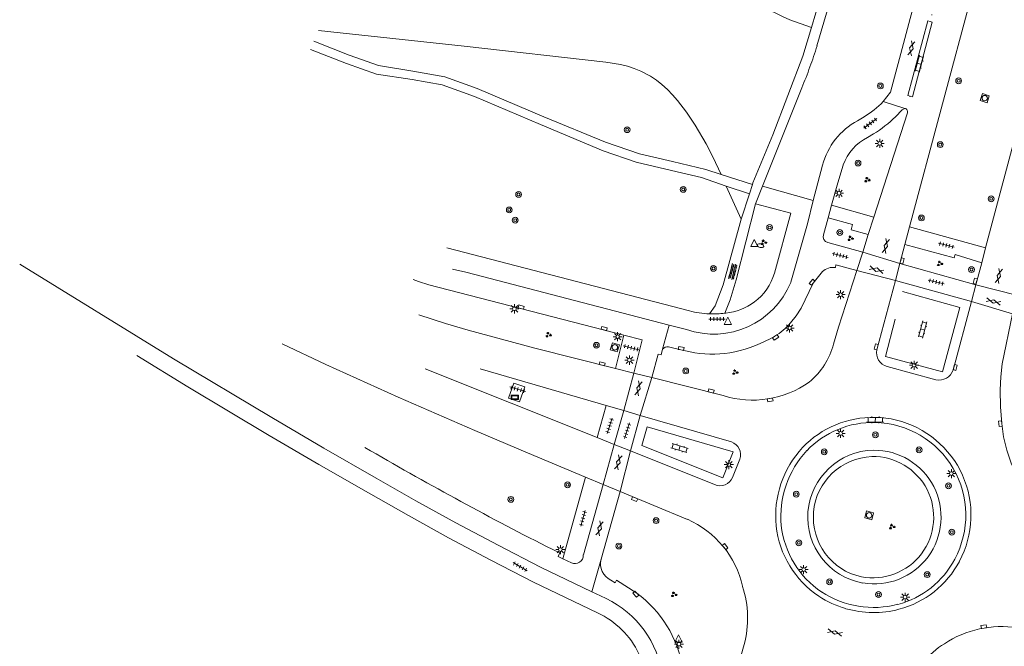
# Model space of a CAD drawing. Extents: x 131101 to 132041, y 397511 to 398853.
# Tile 34 of 80: x 131149 to 131285, y 398202 to 398289. Entities that reach past the tile are written whole.
import ezdxf

# ---------------------------------------------------------------- set-up
doc = ezdxf.new("R2010")
doc.units = 0
for name, pattern in [('DGN Style 1', [30.960434, 0.051515, -30.90892]), ('DGN Style 2', [51.514866, 30.90892, -20.605946]), ('DGN Style 3', [72.120812, 51.514866, -20.605946])]:
    doc.linetypes.add(name, pattern=pattern)
doc.layers.add('_vervallen situatie', color=250, linetype='Continuous', lineweight=9, plot=False)
for name, color, linetype, lineweight in [('gg-knt-onverhard', 250, 'DGN Style 3', 9), ('gg-knt-verharding', 250, 'Continuous', 9), ('gg-knt-verharding nz', 250, 'DGN Style 2', 9), ('gt-grn-groengrens', 250, 'Continuous', 9), ('gt-grn-vlakafsluiter', 250, 'DGN Style 1', 9), ('gt-grn-weggrens', 250, 'Continuous', 9), ('gt-symb-boom', 250, 'Continuous', 9), ('gt-symb-brandkraan', 250, 'Continuous', 9), ('gt-symb-gesloten verharding', 250, 'Continuous', 9), ('gt-symb-groenvak', 250, 'Continuous', 9), ('gt-symb-klinker verharding', 250, 'Continuous', 9), ('gt-symb-kolk', 250, 'Continuous', 9), ('gt-symb-lichtmast', 250, 'Continuous', 9), ('gt-symb-overige verharding', 250, 'Continuous', 9), ('gt-symb-reclamebord', 250, 'Continuous', 9), ('gt-symb-rioolschacht', 250, 'Continuous', 9), ('gt-symb-tegel verharding', 250, 'Continuous', 9), ('gt-symb-waterafsluiter', 250, 'Continuous', 9)]:
    doc.layers.add(name, color=color, linetype=linetype, lineweight=lineweight)

# ---------------------------------------------------------------- blocks, each defined once
blk = doc.blocks.new('gt0-RS')
at = {"layer": 'gt-symb-rioolschacht', "flags": 128}
blk.add_lwpolyline([(-0.5, -0.5), (0.5, -0.5), (0.5, 0.5), (-0.5, 0.5), (-0.5, -0.5)], close=True, dxfattribs=at)
at = {"layer": 'gt-symb-rioolschacht'}
blk.add_circle((0, 0), 0.375, dxfattribs=at)
blk = doc.blocks.new('gt0-BOOM')
at = {"layer": 'gt-symb-boom'}
for radius in [0.4, 0.2]:
    blk.add_circle((0, 0), radius, dxfattribs=at)
blk = doc.blocks.new('gt0-KL1')
at = {"layer": 'gt-symb-klinker verharding'}
for p, q in [((-1.15, 0.3), (1.15, 0.3)), ((-1, -0.3), (-1, 0.3)), ((-0.5, 0.3), (-0.5, 0.45)), ((0, -0.3), (0, 0.3)), ((0.5, 0.3), (0.5, 0.45)), ((1, -0.3), (1, 0.3)), ((-1.15, -0.3), (1.15, -0.3)), ((-0.5, -0.45), (-0.5, -0.3)), ((0.5, -0.45), (0.5, -0.3))]:
    blk.add_line(p, q, dxfattribs=at)
blk = doc.blocks.new('gt0-GESVH1')
at = {"layer": 'gt-symb-gesloten verharding'}
for p, q in [((-0.99, -0.26), (0.01, 0.24)), ((0.01, -0.26), (-0.99, 0.24)), ((0.01, 0.24), (1.01, -0.26)), ((1.01, 0.24), (0.01, -0.26))]:
    blk.add_line(p, q, dxfattribs=at)
blk = doc.blocks.new('gt0-GRVAK')
at = {"layer": 'gt-symb-groenvak'}
for p, q in [((-0.11, 0.19), (-0.23, 0.24)), ((-0.18, 0.15), (0.09, 0.15)), ((-0.09, 0.21), (-0.16, 0.32)), ((-0.05, 0.21), (-0.05, 0.39)), ((0, 0.21), (0.06, 0.32)), ((0.02, 0.19), (0.13, 0.24)), ((0.26, -0.05), (0.2, 0.06)), ((0.3, -0.05), (0.3, 0.13)), ((0.35, -0.05), (0.41, 0.06)), ((-0.24, -0.23), (-0.36, -0.18)), ((-0.32, -0.26), (-0.05, -0.26)), ((-0.23, -0.21), (-0.29, -0.09)), ((-0.18, -0.2), (-0.18, -0.02)), ((-0.14, -0.21), (-0.07, -0.09)), ((-0.12, -0.23), (0, -0.18)), ((0.24, -0.07), (0.12, -0.02)), ((0.17, -0.11), (0.44, -0.11)), ((0.37, -0.07), (0.49, -0.02))]:
    blk.add_line(p, q, dxfattribs=at)
blk = doc.blocks.new('gt0-TEG1')
at = {"layer": 'gt-symb-tegel verharding'}
for p, q in [((-1.12, 0), (1.12, 0)), ((-0.9, -0.25), (-0.9, 0.25)), ((-0.45, -0.25), (-0.45, 0.25)), ((0, -0.25), (0, 0.25)), ((0.45, -0.25), (0.45, 0.25)), ((0.9, -0.25), (0.9, 0.25))]:
    blk.add_line(p, q, dxfattribs=at)
blk = doc.blocks.new('gt0-LMAST')
at = {"layer": 'gt-symb-lichtmast'}
for p, q in [((-0.18, 0.17), (-0.45, 0.44)), ((-0.01, 0.25), (-0.01, 0.62)), ((0.17, 0.17), (0.44, 0.44)), ((-0.26, 0), (-0.63, 0)), ((-0.18, -0.18), (-0.45, -0.45)), ((-0.01, -0.25), (-0.01, -0.63)), ((0.44, -0.45), (0.17, -0.18)), ((0.24, 0), (0.62, 0))]:
    blk.add_line(p, q, dxfattribs=at)
blk.add_circle((-0.01, 0), 0.25, dxfattribs=at)
blk = doc.blocks.new('gt0-KOLK')
at = {"layer": 'gt-symb-kolk', "flags": 128}
blk.add_lwpolyline([(0, 0), (0.38, 0), (0.38, 0.4), (-0.38, 0.4), (-0.38, 0), (0, 0)], dxfattribs=at)
blk = doc.blocks.new('gt0-WAFSL')
at = {"layer": 'gt-symb-waterafsluiter'}
for p, q in [((-0.5, -0.33), (0, 0.67)), ((0, 0.67), (0.5, -0.33)), ((0.5, -0.33), (-0.5, -0.33))]:
    blk.add_line(p, q, dxfattribs=at)
blk = doc.blocks.new('gt0-OVH')
at = {"layer": 'gt-symb-overige verharding', "flags": 128}
for points in [[(-0.97, 0.3), (-0.97, 0.31), (-0.96, 0.32), (-0.97, 0.33), (-0.97, 0.34), (-0.98, 0.35), (-0.99, 0.35), (-1, 0.36), (-1.01, 0.35), (-1.02, 0.35), (-1.03, 0.34), (-1.03, 0.33), (-1.04, 0.32), (-1.03, 0.31), (-1.03, 0.3), (-1.02, 0.29), (-1.01, 0.29), (-1, 0.28), (-0.99, 0.29), (-0.98, 0.29), (-0.97, 0.3)], [(-0.87, 0.11), (-0.87, 0.12), (-0.86, 0.13), (-0.87, 0.14), (-0.87, 0.15), (-0.88, 0.16), (-0.89, 0.16), (-0.9, 0.16), (-0.91, 0.16), (-0.92, 0.16), (-0.93, 0.15), (-0.93, 0.14), (-0.94, 0.13), (-0.93, 0.12), (-0.93, 0.11), (-0.92, 0.1), (-0.91, 0.09), (-0.9, 0.09), (-0.89, 0.09), (-0.88, 0.1), (-0.87, 0.11)], [(-0.77, 0.3), (-0.77, 0.31), (-0.76, 0.32), (-0.77, 0.33), (-0.77, 0.34), (-0.78, 0.35), (-0.79, 0.35), (-0.8, 0.36), (-0.81, 0.35), (-0.82, 0.35), (-0.83, 0.34), (-0.83, 0.33), (-0.84, 0.32), (-0.83, 0.31), (-0.83, 0.3), (-0.82, 0.29), (-0.81, 0.29), (-0.8, 0.28), (-0.79, 0.29), (-0.78, 0.29), (-0.77, 0.3)], [(-0.67, 0.11), (-0.67, 0.12), (-0.66, 0.13), (-0.67, 0.14), (-0.67, 0.15), (-0.68, 0.16), (-0.69, 0.16), (-0.7, 0.16), (-0.71, 0.16), (-0.72, 0.16), (-0.73, 0.15), (-0.73, 0.14), (-0.74, 0.13), (-0.73, 0.12), (-0.73, 0.11), (-0.72, 0.1), (-0.71, 0.09), (-0.7, 0.09), (-0.69, 0.09), (-0.68, 0.1), (-0.67, 0.11)], [(-0.57, 0.3), (-0.57, 0.31), (-0.56, 0.32), (-0.57, 0.33), (-0.57, 0.34), (-0.58, 0.35), (-0.59, 0.35), (-0.6, 0.36), (-0.61, 0.35), (-0.62, 0.35), (-0.63, 0.34), (-0.63, 0.33), (-0.64, 0.32), (-0.63, 0.31), (-0.63, 0.3), (-0.62, 0.29), (-0.61, 0.29), (-0.6, 0.28), (-0.59, 0.29), (-0.58, 0.29), (-0.57, 0.3)], [(-0.47, 0.11), (-0.47, 0.12), (-0.46, 0.13), (-0.47, 0.14), (-0.47, 0.15), (-0.48, 0.16), (-0.49, 0.16), (-0.5, 0.16), (-0.51, 0.16), (-0.52, 0.16), (-0.53, 0.15), (-0.53, 0.14), (-0.54, 0.13), (-0.53, 0.12), (-0.53, 0.11), (-0.52, 0.1), (-0.51, 0.09), (-0.5, 0.09), (-0.49, 0.09), (-0.48, 0.1), (-0.47, 0.11)], [(-0.37, 0.3), (-0.37, 0.31), (-0.36, 0.32), (-0.37, 0.33), (-0.37, 0.34), (-0.38, 0.35), (-0.39, 0.35), (-0.4, 0.36), (-0.41, 0.35), (-0.42, 0.35), (-0.43, 0.34), (-0.43, 0.33), (-0.44, 0.32), (-0.43, 0.31), (-0.43, 0.3), (-0.42, 0.29), (-0.41, 0.29), (-0.4, 0.28), (-0.39, 0.29), (-0.38, 0.29), (-0.37, 0.3)], [(-0.27, 0.11), (-0.27, 0.12), (-0.26, 0.13), (-0.27, 0.14), (-0.27, 0.15), (-0.28, 0.16), (-0.29, 0.16), (-0.3, 0.16), (-0.31, 0.16), (-0.32, 0.16), (-0.33, 0.15), (-0.33, 0.14), (-0.34, 0.13), (-0.33, 0.12), (-0.33, 0.11), (-0.32, 0.1), (-0.31, 0.09), (-0.3, 0.09), (-0.29, 0.09), (-0.28, 0.1), (-0.27, 0.11)], [(-0.17, 0.3), (-0.17, 0.31), (-0.16, 0.32), (-0.17, 0.33), (-0.17, 0.34), (-0.18, 0.35), (-0.19, 0.35), (-0.2, 0.36), (-0.21, 0.35), (-0.22, 0.35), (-0.23, 0.34), (-0.23, 0.33), (-0.24, 0.32), (-0.23, 0.31), (-0.23, 0.3), (-0.22, 0.29), (-0.21, 0.29), (-0.2, 0.28), (-0.19, 0.29), (-0.18, 0.29), (-0.17, 0.3)], [(-0.07, 0.11), (-0.07, 0.12), (-0.06, 0.13), (-0.07, 0.14), (-0.07, 0.15), (-0.08, 0.16), (-0.09, 0.16), (-0.1, 0.16), (-0.11, 0.16), (-0.12, 0.16), (-0.13, 0.15), (-0.13, 0.14), (-0.14, 0.13), (-0.13, 0.12), (-0.13, 0.11), (-0.12, 0.1), (-0.11, 0.09), (-0.1, 0.09), (-0.09, 0.09), (-0.08, 0.1), (-0.07, 0.11)], [(0.03, 0.3), (0.03, 0.31), (0.04, 0.32), (0.03, 0.33), (0.03, 0.34), (0.02, 0.35), (0.01, 0.35), (0, 0.36), (-0.01, 0.35), (-0.02, 0.35), (-0.03, 0.34), (-0.03, 0.33), (-0.04, 0.32), (-0.03, 0.31), (-0.03, 0.3), (-0.02, 0.29), (-0.01, 0.29), (0, 0.28), (0.01, 0.29), (0.02, 0.29), (0.03, 0.3)], [(0.13, 0.11), (0.13, 0.12), (0.14, 0.13), (0.13, 0.14), (0.13, 0.15), (0.12, 0.16), (0.11, 0.16), (0.1, 0.16), (0.09, 0.16), (0.08, 0.16), (0.07, 0.15), (0.07, 0.14), (0.06, 0.13), (0.07, 0.12), (0.07, 0.11), (0.08, 0.1), (0.09, 0.09), (0.1, 0.09), (0.11, 0.09), (0.12, 0.1), (0.13, 0.11)], [(0.23, 0.3), (0.23, 0.31), (0.24, 0.32), (0.23, 0.33), (0.23, 0.34), (0.22, 0.35), (0.21, 0.35), (0.2, 0.36), (0.19, 0.35), (0.18, 0.35), (0.17, 0.34), (0.17, 0.33), (0.16, 0.32), (0.17, 0.31), (0.17, 0.3), (0.18, 0.29), (0.19, 0.29), (0.2, 0.28), (0.21, 0.29), (0.22, 0.29), (0.23, 0.3)], [(0.33, 0.11), (0.33, 0.12), (0.34, 0.13), (0.33, 0.14), (0.33, 0.15), (0.32, 0.16), (0.31, 0.16), (0.3, 0.16), (0.29, 0.16), (0.28, 0.16), (0.27, 0.15), (0.27, 0.14), (0.26, 0.13), (0.27, 0.12), (0.27, 0.11), (0.28, 0.1), (0.29, 0.09), (0.3, 0.09), (0.31, 0.09), (0.32, 0.1), (0.33, 0.11)], [(0.43, 0.3), (0.43, 0.31), (0.44, 0.32), (0.43, 0.33), (0.43, 0.34), (0.42, 0.35), (0.41, 0.35), (0.4, 0.36), (0.39, 0.35), (0.38, 0.35), (0.37, 0.34), (0.37, 0.33), (0.36, 0.32), (0.37, 0.31), (0.37, 0.3), (0.38, 0.29), (0.39, 0.29), (0.4, 0.28), (0.41, 0.29), (0.42, 0.29), (0.43, 0.3)], [(0.53, 0.11), (0.53, 0.12), (0.54, 0.13), (0.53, 0.14), (0.53, 0.15), (0.52, 0.16), (0.51, 0.16), (0.5, 0.16), (0.49, 0.16), (0.48, 0.16), (0.47, 0.15), (0.47, 0.14), (0.46, 0.13), (0.47, 0.12), (0.47, 0.11), (0.48, 0.1), (0.49, 0.09), (0.5, 0.09), (0.51, 0.09), (0.52, 0.1), (0.53, 0.11)], [(0.63, 0.3), (0.63, 0.31), (0.64, 0.32), (0.63, 0.33), (0.63, 0.34), (0.62, 0.35), (0.61, 0.35), (0.6, 0.36), (0.59, 0.35), (0.58, 0.35), (0.57, 0.34), (0.57, 0.33), (0.56, 0.32), (0.57, 0.31), (0.57, 0.3), (0.58, 0.29), (0.59, 0.29), (0.6, 0.28), (0.61, 0.29), (0.62, 0.29), (0.63, 0.3)], [(0.73, 0.11), (0.73, 0.12), (0.74, 0.13), (0.73, 0.14), (0.73, 0.15), (0.72, 0.16), (0.71, 0.16), (0.7, 0.16), (0.69, 0.16), (0.68, 0.16), (0.67, 0.15), (0.67, 0.14), (0.66, 0.13), (0.67, 0.12), (0.67, 0.11), (0.68, 0.1), (0.69, 0.09), (0.7, 0.09), (0.71, 0.09), (0.72, 0.1), (0.73, 0.11)], [(0.83, 0.3), (0.83, 0.31), (0.84, 0.32), (0.83, 0.33), (0.83, 0.34), (0.82, 0.35), (0.81, 0.35), (0.8, 0.36), (0.79, 0.35), (0.78, 0.35), (0.77, 0.34), (0.77, 0.33), (0.76, 0.32), (0.77, 0.31), (0.77, 0.3), (0.78, 0.29), (0.79, 0.29), (0.8, 0.28), (0.81, 0.29), (0.82, 0.29), (0.83, 0.3)], [(0.93, 0.11), (0.93, 0.12), (0.94, 0.13), (0.93, 0.14), (0.93, 0.15), (0.92, 0.16), (0.91, 0.16), (0.9, 0.16), (0.89, 0.16), (0.88, 0.16), (0.87, 0.15), (0.87, 0.14), (0.86, 0.13), (0.87, 0.12), (0.87, 0.11), (0.88, 0.1), (0.89, 0.09), (0.9, 0.09), (0.91, 0.09), (0.92, 0.1), (0.93, 0.11)], [(1.03, 0.3), (1.03, 0.31), (1.04, 0.32), (1.03, 0.33), (1.03, 0.34), (1.02, 0.35), (1.01, 0.35), (1, 0.36), (0.99, 0.35), (0.98, 0.35), (0.97, 0.34), (0.97, 0.33), (0.96, 0.32), (0.97, 0.31), (0.97, 0.3), (0.98, 0.29), (0.99, 0.29), (1, 0.28), (1.01, 0.29), (1.02, 0.29), (1.03, 0.3)], [(-0.97, -0.14), (-0.97, -0.13), (-0.96, -0.12), (-0.97, -0.11), (-0.97, -0.1), (-0.98, -0.09), (-0.99, -0.09), (-1, -0.08), (-1.01, -0.09), (-1.02, -0.09), (-1.03, -0.1), (-1.03, -0.11), (-1.04, -0.12), (-1.03, -0.13), (-1.03, -0.14), (-1.02, -0.15), (-1.01, -0.15), (-1, -0.16), (-0.99, -0.15), (-0.98, -0.15), (-0.97, -0.14)], [(-0.87, -0.33), (-0.87, -0.32), (-0.86, -0.31), (-0.87, -0.3), (-0.87, -0.29), (-0.88, -0.28), (-0.89, -0.28), (-0.9, -0.28), (-0.91, -0.28), (-0.92, -0.28), (-0.93, -0.29), (-0.93, -0.3), (-0.94, -0.31), (-0.93, -0.32), (-0.93, -0.33), (-0.92, -0.34), (-0.91, -0.35), (-0.9, -0.35), (-0.89, -0.35), (-0.88, -0.34), (-0.87, -0.33)], [(-0.77, -0.14), (-0.77, -0.13), (-0.76, -0.12), (-0.77, -0.11), (-0.77, -0.1), (-0.78, -0.09), (-0.79, -0.09), (-0.8, -0.08), (-0.81, -0.09), (-0.82, -0.09), (-0.83, -0.1), (-0.83, -0.11), (-0.84, -0.12), (-0.83, -0.13), (-0.83, -0.14), (-0.82, -0.15), (-0.81, -0.15), (-0.8, -0.16), (-0.79, -0.15), (-0.78, -0.15), (-0.77, -0.14)], [(-0.67, -0.33), (-0.67, -0.32), (-0.66, -0.31), (-0.67, -0.3), (-0.67, -0.29), (-0.68, -0.28), (-0.69, -0.28), (-0.7, -0.28), (-0.71, -0.28), (-0.72, -0.28), (-0.73, -0.29), (-0.73, -0.3), (-0.74, -0.31), (-0.73, -0.32), (-0.73, -0.33), (-0.72, -0.34), (-0.71, -0.35), (-0.7, -0.35), (-0.69, -0.35), (-0.68, -0.34), (-0.67, -0.33)], [(-0.57, -0.14), (-0.57, -0.13), (-0.56, -0.12), (-0.57, -0.11), (-0.57, -0.1), (-0.58, -0.09), (-0.59, -0.09), (-0.6, -0.08), (-0.61, -0.09), (-0.62, -0.09), (-0.63, -0.1), (-0.63, -0.11), (-0.64, -0.12), (-0.63, -0.13), (-0.63, -0.14), (-0.62, -0.15), (-0.61, -0.15), (-0.6, -0.16), (-0.59, -0.15), (-0.58, -0.15), (-0.57, -0.14)], [(-0.47, -0.33), (-0.47, -0.32), (-0.46, -0.31), (-0.47, -0.3), (-0.47, -0.29), (-0.48, -0.28), (-0.49, -0.28), (-0.5, -0.28), (-0.51, -0.28), (-0.52, -0.28), (-0.53, -0.29), (-0.53, -0.3), (-0.54, -0.31), (-0.53, -0.32), (-0.53, -0.33), (-0.52, -0.34), (-0.51, -0.35), (-0.5, -0.35), (-0.49, -0.35), (-0.48, -0.34), (-0.47, -0.33)], [(-0.37, -0.14), (-0.37, -0.13), (-0.36, -0.12), (-0.37, -0.11), (-0.37, -0.1), (-0.38, -0.09), (-0.39, -0.09), (-0.4, -0.08), (-0.41, -0.09), (-0.42, -0.09), (-0.43, -0.1), (-0.43, -0.11), (-0.44, -0.12), (-0.43, -0.13), (-0.43, -0.14), (-0.42, -0.15), (-0.41, -0.15), (-0.4, -0.16), (-0.39, -0.15), (-0.38, -0.15), (-0.37, -0.14)], [(-0.27, -0.33), (-0.27, -0.32), (-0.26, -0.31), (-0.27, -0.3), (-0.27, -0.29), (-0.28, -0.28), (-0.29, -0.28), (-0.3, -0.28), (-0.31, -0.28), (-0.32, -0.28), (-0.33, -0.29), (-0.33, -0.3), (-0.34, -0.31), (-0.33, -0.32), (-0.33, -0.33), (-0.32, -0.34), (-0.31, -0.35), (-0.3, -0.35), (-0.29, -0.35), (-0.28, -0.34), (-0.27, -0.33)], [(-0.17, -0.14), (-0.17, -0.13), (-0.16, -0.12), (-0.17, -0.11), (-0.17, -0.1), (-0.18, -0.09), (-0.19, -0.09), (-0.2, -0.08), (-0.21, -0.09), (-0.22, -0.09), (-0.23, -0.1), (-0.23, -0.11), (-0.24, -0.12), (-0.23, -0.13), (-0.23, -0.14), (-0.22, -0.15), (-0.21, -0.15), (-0.2, -0.16), (-0.19, -0.15), (-0.18, -0.15), (-0.17, -0.14)], [(-0.07, -0.33), (-0.07, -0.32), (-0.06, -0.31), (-0.07, -0.3), (-0.07, -0.29), (-0.08, -0.28), (-0.09, -0.28), (-0.1, -0.28), (-0.11, -0.28), (-0.12, -0.28), (-0.13, -0.29), (-0.13, -0.3), (-0.14, -0.31), (-0.13, -0.32), (-0.13, -0.33), (-0.12, -0.34), (-0.11, -0.35), (-0.1, -0.35), (-0.09, -0.35), (-0.08, -0.34), (-0.07, -0.33)], [(0.03, -0.14), (0.03, -0.13), (0.04, -0.12), (0.03, -0.11), (0.03, -0.1), (0.02, -0.09), (0.01, -0.09), (0, -0.08), (-0.01, -0.09), (-0.02, -0.09), (-0.03, -0.1), (-0.03, -0.11), (-0.04, -0.12), (-0.03, -0.13), (-0.03, -0.14), (-0.02, -0.15), (-0.01, -0.15), (0, -0.16), (0.01, -0.15), (0.02, -0.15), (0.03, -0.14)], [(0.13, -0.33), (0.13, -0.32), (0.14, -0.31), (0.13, -0.3), (0.13, -0.29), (0.12, -0.28), (0.11, -0.28), (0.1, -0.28), (0.09, -0.28), (0.08, -0.28), (0.07, -0.29), (0.07, -0.3), (0.06, -0.31), (0.07, -0.32), (0.07, -0.33), (0.08, -0.34), (0.09, -0.35), (0.1, -0.35), (0.11, -0.35), (0.12, -0.34), (0.13, -0.33)], [(0.23, -0.14), (0.23, -0.13), (0.24, -0.12), (0.23, -0.11), (0.23, -0.1), (0.22, -0.09), (0.21, -0.09), (0.2, -0.08), (0.19, -0.09), (0.18, -0.09), (0.17, -0.1), (0.17, -0.11), (0.16, -0.12), (0.17, -0.13), (0.17, -0.14), (0.18, -0.15), (0.19, -0.15), (0.2, -0.16), (0.21, -0.15), (0.22, -0.15), (0.23, -0.14)], [(0.33, -0.33), (0.33, -0.32), (0.34, -0.31), (0.33, -0.3), (0.33, -0.29), (0.32, -0.28), (0.31, -0.28), (0.3, -0.28), (0.29, -0.28), (0.28, -0.28), (0.27, -0.29), (0.27, -0.3), (0.26, -0.31), (0.27, -0.32), (0.27, -0.33), (0.28, -0.34), (0.29, -0.35), (0.3, -0.35), (0.31, -0.35), (0.32, -0.34), (0.33, -0.33)], [(0.43, -0.14), (0.43, -0.13), (0.44, -0.12), (0.43, -0.11), (0.43, -0.1), (0.42, -0.09), (0.41, -0.09), (0.4, -0.08), (0.39, -0.09), (0.38, -0.09), (0.37, -0.1), (0.37, -0.11), (0.36, -0.12), (0.37, -0.13), (0.37, -0.14), (0.38, -0.15), (0.39, -0.15), (0.4, -0.16), (0.41, -0.15), (0.42, -0.15), (0.43, -0.14)], [(0.53, -0.33), (0.53, -0.32), (0.54, -0.31), (0.53, -0.3), (0.53, -0.29), (0.52, -0.28), (0.51, -0.28), (0.5, -0.28), (0.49, -0.28), (0.48, -0.28), (0.47, -0.29), (0.47, -0.3), (0.46, -0.31), (0.47, -0.32), (0.47, -0.33), (0.48, -0.34), (0.49, -0.35), (0.5, -0.35), (0.51, -0.35), (0.52, -0.34), (0.53, -0.33)], [(0.63, -0.14), (0.63, -0.13), (0.64, -0.12), (0.63, -0.11), (0.63, -0.1), (0.62, -0.09), (0.61, -0.09), (0.6, -0.08), (0.59, -0.09), (0.58, -0.09), (0.57, -0.1), (0.57, -0.11), (0.56, -0.12), (0.57, -0.13), (0.57, -0.14), (0.58, -0.15), (0.59, -0.15), (0.6, -0.16), (0.61, -0.15), (0.62, -0.15), (0.63, -0.14)], [(0.73, -0.33), (0.73, -0.32), (0.74, -0.31), (0.73, -0.3), (0.73, -0.29), (0.72, -0.28), (0.71, -0.28), (0.7, -0.28), (0.69, -0.28), (0.68, -0.28), (0.67, -0.29), (0.67, -0.3), (0.66, -0.31), (0.67, -0.32), (0.67, -0.33), (0.68, -0.34), (0.69, -0.35), (0.7, -0.35), (0.71, -0.35), (0.72, -0.34), (0.73, -0.33)], [(0.83, -0.14), (0.83, -0.13), (0.84, -0.12), (0.83, -0.11), (0.83, -0.1), (0.82, -0.09), (0.81, -0.09), (0.8, -0.08), (0.79, -0.09), (0.78, -0.09), (0.77, -0.1), (0.77, -0.11), (0.76, -0.12), (0.77, -0.13), (0.77, -0.14), (0.78, -0.15), (0.79, -0.15), (0.8, -0.16), (0.81, -0.15), (0.82, -0.15), (0.83, -0.14)], [(0.93, -0.33), (0.93, -0.32), (0.94, -0.31), (0.93, -0.3), (0.93, -0.29), (0.92, -0.28), (0.91, -0.28), (0.9, -0.28), (0.89, -0.28), (0.88, -0.28), (0.87, -0.29), (0.87, -0.3), (0.86, -0.31), (0.87, -0.32), (0.87, -0.33), (0.88, -0.34), (0.89, -0.35), (0.9, -0.35), (0.91, -0.35), (0.92, -0.34), (0.93, -0.33)], [(1.03, -0.14), (1.03, -0.13), (1.04, -0.12), (1.03, -0.11), (1.03, -0.1), (1.02, -0.09), (1.01, -0.09), (1, -0.08), (0.99, -0.09), (0.98, -0.09), (0.97, -0.1), (0.97, -0.11), (0.96, -0.12), (0.97, -0.13), (0.97, -0.14), (0.98, -0.15), (0.99, -0.15), (1, -0.16), (1.01, -0.15), (1.02, -0.15), (1.03, -0.14)]]:
    blk.add_lwpolyline(points, close=True, dxfattribs=at)
blk = doc.blocks.new('gt0-RBORD')
at = {"layer": 'gt-symb-reclamebord', "flags": 128}
blk.add_lwpolyline([(-0.5, 0.29), (-0.5, -0.29), (0.5, -0.29), (0.5, 0.29), (-0.5, 0.29)], dxfattribs=at)
blk.add_lwpolyline([(-0.42, -0.21), (0.42, -0.21), (0.42, 0.21), (-0.42, 0.21), (-0.42, -0.21)], close=True, dxfattribs=at)
blk = doc.blocks.new('gt0-BR')
at = {"layer": 'gt-symb-brandkraan', "extrusion": (0, 0, -1)}
for centre, radius, start, end in [((0.24, 0), 0.206, 287.5669, 72.4331), ((-0.6, -2.66), 3, 72.4331, 73.108), ((0, -0.69), 0.938, 73.108, 106.892), ((0.6, -2.66), 3, 106.892, 107.5669), ((-0.24, 0), 0.206, 107.5669, 252.433), ((-0.6, 2.66), 3, 286.892, 287.5669), ((0.6, 2.66), 3, 252.433, 253.1079)]:
    blk.add_arc(centre, radius, start, end, dxfattribs=at)
at = {"layer": 'gt-symb-brandkraan'}
blk.add_arc((0, 0.69), 0.938, 253.108, 286.8921, dxfattribs=at)
blk = doc.blocks.new('_vervallen situatie')
at = {"layer": 'gt-symb-brandkraan', "rotation": 167.1728765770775}
blk.add_blockref('gt0-BR', (131251.13, 398257.58), dxfattribs=at)

msp = doc.modelspace()

# ---------------------------------------------------------------- linework, layer by layer
at = {"layer": 'gg-knt-onverhard'}
for p, q in [((131261.57, 398294.27), (131258.91, 398285.18)), ((131258.14, 398287.68), (131259.95, 398293.79)), ((131256.81, 398279.38), (131251.41, 398265.78)), ((131248.47, 398261.25), (131249.6, 398264.74))]:
    msp.add_line(p, q, dxfattribs=at)
at = {"layer": 'gg-knt-onverhard', "flags": 128}
for points in [[(131250, 398266.01), (131250.07, 398266.26), (131252.82, 398272.9), (131256.98, 398283.75), (131258.14, 398287.68)], [(131246.2, 398248.27), (131246.92, 398250.12), (131247.78, 398252.85), (131250.43, 398263.38)], [(131244.06, 398248.16), (131244.88, 398249.28), (131245.96, 398252.18), (131248.47, 398261.25)]]:
    msp.add_lwpolyline(points, dxfattribs=at)
at = {"layer": 'gg-knt-onverhard', "extrusion": (0, 0, -1)}
msp.add_arc((-131199.78, 398303.32), 61.86, 197.053, 202.7672, dxfattribs=at)
at = {"layer": 'gg-knt-verharding'}
for p, q in [((131271.06, 398276.54), (131268.05, 398277.48)), ((131265.41, 398275.35), (131264.52, 398274.83)), ((131266.77, 398261.53), (131271.4, 398275.91)), ((131266.72, 398273.01), (131265.89, 398272.53)), ((131259.69, 398268.68), (131258.37, 398263.84)), ((131245.67, 398267.42), (131250, 398266.01)), ((131249.6, 398264.74), (131246.4, 398265.82)), ((131250, 398266.01), (131249.6, 398264.74)), ((131250.43, 398263.38), (131251.41, 398265.78)), ((131258.37, 398263.84), (131251.41, 398265.78)), ((131260.92, 398263.16), (131266.77, 398261.53)), ((131260.44, 398261.41), (131259.79, 398259.1)), ((131266.77, 398261.53), (131266, 398259.12)), ((131271.04, 398257.75), (131271.68, 398260.2)), ((131271.68, 398260.2), (131282.19, 398257.27)), ((131265.22, 398256.69), (131266, 398259.12)), ((131207.8, 398257.27), (131241.31, 398248.57)), ((131260.39, 398258.02), (131265.22, 398256.69)), ((131270.35, 398255.13), (131271.04, 398257.75)), ((131282.19, 398257.27), (131281.66, 398255.24)), ((131265.22, 398256.69), (131264.4, 398254.15)), ((131269.73, 398252.79), (131270.35, 398255.13)), ((131270.35, 398255.13), (131280.83, 398252.18)), ((131281.66, 398255.24), (131280.83, 398252.18)), ((131267.17, 398243.21), (131269.73, 398252.79)), ((131269.73, 398252.79), (131280.22, 398249.88)), ((131280.83, 398252.18), (131280.22, 398249.88)), ((131280.22, 398249.88), (131277.7, 398240.42)), ((131246.2, 398248.27), (131246.31, 398248.28)), ((131238.53, 398246.63), (131240.89, 398246.01)), ((131232.23, 398245.22), (131231.11, 398240.61)), ((131275.33, 398239.08), (131268.59, 398240.92)), ((131204.85, 398240.57), (131228.55, 398231.11)), ((131229.82, 398235.54), (131212.41, 398240.58)), ((131233.62, 398239.99), (131231.11, 398240.61)), ((131233.62, 398239.99), (131236.1, 398239.38)), ((131236.1, 398239.38), (131245.95, 398236.9)), ((131229.82, 398235.54), (131228.55, 398231.11)), ((131232.24, 398234.83), (131229.82, 398235.54)), ((131234.52, 398234.16), (131232.24, 398234.83)), ((131234.52, 398234.16), (131233.16, 398229.29)), ((131247.12, 398230.51), (131234.52, 398234.16)), ((131228.55, 398231.11), (131230.93, 398230.15)), ((131230.93, 398230.15), (131233.16, 398229.29)), ((131233.16, 398229.29), (131244.77, 398224.6)), ((131247.27, 398225.6), (131248.27, 398228.11)), ((131226.98, 398225.62), (131223.85, 398214.38)), ((131226.67, 398214.9), (131229.38, 398224.63)), ((131229.38, 398224.63), (131226.98, 398225.62)), ((131229.11, 398214.3), (131231.74, 398223.64)), ((131231.74, 398223.64), (131241.03, 398219.81)), ((131223.85, 398214.38), (131225.02, 398213.82)), ((131227.85, 398209.81), (131229.02, 398209.24)), ((131248.87, 398202.53), (131246.49, 398194.2))]:
    msp.add_line(p, q, dxfattribs=at)
at = {"layer": 'gg-knt-verharding', "flags": 128}
for points in [[(131268.05, 398277.48), (131269.04, 398278.77), (131301.92, 398401.82), (131314.69, 398449.94), (131328.05, 398500)], [(131335.6, 398500), (131280.41, 398292.79), (131271.68, 398260.2)], [(131282.19, 398257.27), (131306.97, 398350.26), (131317.74, 398390.87), (131332.45, 398445.89), (131346.82, 398500)], [(131271.77, 398278.22), (131271.47, 398278.3), (131274.22, 398288.6), (131274.53, 398288.52)], [(131271.77, 398278.22), (131272.08, 398278.14), (131274.83, 398288.44), (131274.53, 398288.52)], [(131189.48, 398285.82), (131194.32, 398283.87), (131198.41, 398282.45), (131203.14, 398281.67), (131207.53, 398280.91), (131211.99, 398279.3), (131221.21, 398275.39), (131229.71, 398271.85), (131234.42, 398270.26), (131238.95, 398269.22), (131243.58, 398268.11), (131245.67, 398267.42)], [(131246.4, 398265.82), (131242.98, 398266.99), (131238.81, 398267.95), (131233.97, 398269.1), (131229.39, 398270.67), (131220.73, 398274.29), (131211.62, 398278.16), (131207.16, 398279.77), (131203.02, 398280.5), (131198.13, 398281.24), (131193.99, 398282.74), (131189, 398284.66)], [(131271.06, 398276.54), (131270.67, 398276.33), (131269.75, 398275.38)], [(131262.53, 398268.72), (131261.78, 398266.24), (131260.92, 398263.16)], [(131253.03, 398253.77), (131255.3, 398262.05), (131250.43, 398263.38)], [(131255.3, 398252.53), (131257.59, 398260.62), (131258.37, 398263.84)], [(131266, 398259.12), (131263.64, 398259.78), (131263.82, 398260.49), (131260.44, 398261.41)], [(131281.66, 398255.24), (131278, 398256.35), (131277.87, 398255.92), (131271.04, 398257.75)], [(131148.86, 398255.04), (131170.08, 398241.98), (131183.67, 398233.85), (131190.85, 398229.65), (131198.06, 398225.49), (131203.54, 398222.38), (131209.06, 398219.34), (131214.89, 398216.23), (131220.76, 398213.21), (131227.85, 398209.81)], [(131264.4, 398254.15), (131261.52, 398254.94), (131261.46, 398254.56)], [(131208.61, 398254.32), (131210.43, 398253.94), (131238.53, 398246.63)], [(131259.69, 398254), (131258.4, 398252.41), (131256.72, 398248.95), (131256.05, 398247.91), (131255.27, 398246.95)], [(131261.21, 398244.01), (131261.88, 398246.32), (131264.4, 398254.15)], [(131203.18, 398252.91), (131203.89, 398252.66), (131205.34, 398252.19), (131232.23, 398245.22)], [(131231.11, 398240.61), (131219.96, 398243.45), (131210.75, 398245.91), (131207.64, 398246.85), (131203.96, 398248.05)], [(131286.48, 398225.85), (131285.71, 398227.57), (131285.11, 398229.36), (131284.68, 398231.19), (131284.41, 398233.04), (131284.23, 398235.36), (131284.19, 398237.68), (131284.28, 398239.47), (131284.48, 398241.26), (131285.92, 398248.16)], [(131185.07, 398244.02), (131191.14, 398241.19), (131201.11, 398236.69), (131211.68, 398232.06), (131218.95, 398228.97), (131226.98, 398225.62)], [(131242.07, 398242.81), (131240.12, 398243.19), (131238.41, 398243.61)], [(131228.61, 398206.9), (131219.8, 398211.12), (131213.91, 398214.16), (131208.05, 398217.28), (131202.51, 398220.33), (131196.99, 398223.45), (131190.14, 398227.4), (131183.31, 398231.39), (131172.08, 398238.08), (131165.05, 398242.43)], [(131237.61, 398243.28), (131237.39, 398242.53), (131236.99, 398242.62), (131236.1, 398239.38)], [(131216.32, 398236.53), (131217.86, 398236.01), (131218.6, 398238.1), (131217.05, 398238.62), (131216.32, 398236.53)], [(131221.6, 398216.07), (131223.4, 398215.17), (131223.17, 398214.7), (131223.85, 398214.38)], [(131234.05, 398209.63), (131231.24, 398211.41), (131231.05, 398211.06), (131230.45, 398211.4)]]:
    msp.add_lwpolyline(points, dxfattribs=at)
at = {"layer": 'gg-knt-verharding', "extrusion": (0, 0, -1)}
for centre, radius, start, end in [((-131257.8, 398287.52), 14.35, 224.3945, 237.9747), ((-131257.72, 398287.61), 17.15, 225.4631, 238.3429), ((-131248.63, 398252.46), 8.62, 219.7252, 238.9122), ((-131242.65, 398263.6), 21.26, 240.6132, 256.6009), ((-131244.51, 398258.3), 15.68, 258.6939, 278.936), ((-131269.1, 398242.82), 1.97, 284.9963, 11.6189), ((-131275.8, 398241.02), 1.99, 197.4129, 283.6513), ((-131266.65, 398220.47), 13.42, 43.6144, 91.2394), ((-131266.62, 398220.57), 12.61, 43.7433, 91.5525), ((-131266.68, 398220.37), 13.52, 91.1055, 103.6772), ((-131266.68, 398220.4), 12.78, 91.2479, 208.3689), ((-131266.68, 398220.4), 13.49, 103.6992, 208.239), ((-131267.13, 398220.26), 13.92, 354.3681, 42.8851), ((-131267.25, 398220.21), 13.32, 354.6386, 43.0117), ((-131235.68, 398207.66), 13.28, 113.7541, 167.3553), ((-131266.69, 398220.41), 13.5, 303.894, 353.5387), ((-131266.64, 398220.36), 12.73, 303.7882, 353.6987), ((-131231.62, 398213.7), 2.58, 296.9478, 13.3565), ((-131266.94, 398220.08), 12.41, 207.6409, 255.38), ((-131266.91, 398220.13), 13.16, 207.6864, 255.4074), ((-131235.04, 398206.15), 14.3, 162.0256, 194.6817), ((-131266.73, 398220.75), 13.1, 255.2391, 303.208), ((-131223.65, 398196.21), 14.1, 112.4251, 168.437), ((-131266.72, 398220.71), 13.76, 286.1203, 303.3094), ((-131266.72, 398220.71), 13.77, 255.2447, 286.1159), ((-131281.52, 398194.16), 9.86, 14.2095, 59.4155)]:
    msp.add_arc(centre, radius, start, end, dxfattribs=at)
at = {"layer": 'gg-knt-verharding'}
for centre, radius, start, end in [((131270.92, 398276.06), 0.502, 343.3466, 73.6689), ((131269.06, 398266.29), 9.67, 118.0175, 165.6771), ((131269.03, 398266.38), 6.91, 117.0351, 160.1405), ((131260.64, 398258.86), 0.88, 164.1929, 253.7367), ((131261.12, 398252.54), 2.05, 80.6027, 134.532), ((131245.63, 398256.01), 7.74, 306.8856, 343.1752), ((131244.64, 398256.9), 11.52, 250.9675, 337.6823), ((131245.41, 398256.45), 8.22, 276.2884, 306.2629), ((131244.51, 398260.64), 12.48, 255.1437, 267.9071), ((131244.51, 398260.62), 12.46, 267.9119, 277.7648), ((131238.25, 398242.85), 0.772, 77.9379, 145.9852), ((131251.47, 398246.55), 10.06, 309.2861, 345.3925), ((131250.01, 398249.88), 13.61, 252.6586, 305.1738), ((131246.44, 398228.71), 1.92, 341.7728, 69.3895), ((131448.05, 398661.19), 499.42, 239.7586, 243.0362), ((131245.52, 398226.37), 1.91, 247.1017, 336.4774), ((131225.51, 398214.86), 1.15, 244.9794, 1.6238), ((131224.4, 398196.61), 16.21, 9.9015, 53.4813), ((131223.81, 398196.31), 11.62, 25.1398, 65.6062), ((131284.37, 398190.71), 14.3, 81.1053, 123.4092)]:
    msp.add_arc(centre, radius, start, end, dxfattribs=at)
at = {"layer": 'gg-knt-verharding nz'}
for p, q in [((131260.92, 398263.16), (131260.44, 398261.41)), ((131265.22, 398256.69), (131270.35, 398255.13)), ((131269.73, 398252.79), (131264.4, 398254.15)), ((131280.83, 398252.18), (131286.47, 398250.76)), ((131285.92, 398248.16), (131280.22, 398249.88)), ((131232.24, 398234.83), (131233.62, 398239.99)), ((131236.1, 398239.38), (131234.52, 398234.16)), ((131232.24, 398234.83), (131230.93, 398230.15)), ((131229.38, 398224.63), (131230.93, 398230.15)), ((131233.16, 398229.29), (131231.74, 398223.64)), ((131229.38, 398224.63), (131231.74, 398223.64))]:
    msp.add_line(p, q, dxfattribs=at)
at = {"layer": 'gg-knt-verharding nz', "flags": 128}
for points in [[(131270.71, 398251.24), (131278.61, 398249.05), (131276.24, 398240.15), (131268.36, 398242.29), (131270.71, 398251.24)], [(131232.23, 398245.22), (131234.76, 398244.58), (131233.62, 398239.99)], [(131235.45, 398232.57), (131247.34, 398229.11), (131245.92, 398225.56), (131234.75, 398230.01), (131235.45, 398232.57)]]:
    msp.add_lwpolyline(points, dxfattribs=at)
at = {"layer": 'gt-grn-groengrens'}
msp.add_line((131248.47, 398261.25), (131246.4, 398265.82), dxfattribs=at)
at = {"layer": 'gt-grn-groengrens', "flags": 128}
for points in [[(131232.52, 398310.68), (131241.56, 398304.04), (131241.73, 398303.32), (131242.04, 398302.37), (131242.42, 398301.44), (131242.87, 398300.51), (131243.86, 398298.77), (131244.42, 398297.93), (131245.62, 398296.33), (131246.94, 398294.81), (131248.13, 398293.59), (131249.62, 398292.22), (131250.39, 398291.57), (131252.02, 398290.4), (131252.87, 398289.88), (131254.26, 398289.17), (131255.18, 398288.78), (131258.14, 398287.68)], [(131245.67, 398267.42), (131244.54, 398269.85), (131243.62, 398271.63), (131242.1, 398274.24), (131240.9, 398276.01), (131239.65, 398277.64), (131238.97, 398278.41), (131238.27, 398279.14), (131237.52, 398279.82), (131236.74, 398280.45), (131235.92, 398281), (131234.62, 398281.69), (131233.7, 398282.05), (131232.75, 398282.34), (131231.78, 398282.57), (131229.78, 398282.91), (131210.23, 398285.13), (131190.12, 398287.29)]]:
    msp.add_lwpolyline(points, dxfattribs=at)
at = {"layer": 'gt-grn-groengrens', "extrusion": (0, 0, -1)}
for centre, radius, start, end in [((-131266.88, 398220.11), 9.24, 280.3351, 88.9795), ((-131266.81, 398220.12), 9.23, 89.4341, 279.8805), ((-131266.8, 398220.09), 8.39, 282.1328, 87.9126), ((-131266.66, 398220.11), 8.37, 88.8772, 281.1681)]:
    msp.add_arc(centre, radius, start, end, dxfattribs=at)
at = {"layer": 'gt-grn-vlakafsluiter'}
for p, q in [((131274.77, 398289.5), (131274.53, 398288.52)), ((131271.77, 398278.22), (131271.06, 398276.54))]:
    msp.add_line(p, q, dxfattribs=at)
at = {"layer": 'gt-grn-weggrens'}
for p, q in [((131237.61, 398243.28), (131238.53, 398246.63)), ((131229.11, 398214.3), (131227.85, 398209.81))]:
    msp.add_line(p, q, dxfattribs=at)

# ---------------------------------------------------------------- block references
at = {"layer": '_vervallen situatie'}
msp.add_blockref('_vervallen situatie', (0, 0), dxfattribs=at)
at = {"layer": 'gt-symb-boom'}
for p in [(131278.47, 398280.34), (131267.66, 398279.63), (131232.71, 398273.59), (131275.93, 398271.53), (131264.58, 398268.99), (131240.45, 398265.35), (131217.73, 398264.66), (131282.96, 398264.05), (131216.44, 398262.52), (131217.26, 398261.11), (131273.33, 398261.41), (131252.38, 398260.1), (131262.07, 398259.4), (131244.62, 398254.45), (131280.24, 398254.28), (131228.47, 398243.84), (131240.79, 398240.29), (131266.97, 398231.47), (131259.92, 398229.13), (131273.01, 398229.4), (131224.49, 398224.57), (131277.07, 398224.44), (131256.06, 398223.29), (131216.66, 398222.57), (131236.7, 398219.63), (131277.53, 398218.04), (131231.57, 398216.13), (131256.41, 398216.57), (131274.13, 398212.18), (131260.65, 398211.18), (131267.41, 398209.43)]:
    msp.add_blockref('gt0-BOOM', p, dxfattribs=at)
at = {"layer": 'gt-symb-gesloten verharding'}
for p, rotation in [((131271.96, 398284.82), 255.810819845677), ((131268.41, 398257.53), 75.22727603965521), ((131267.12, 398254.28), 343.0867822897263), ((131284, 398253.41), 75.2272760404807), ((131283.27, 398249.89), 345.8248579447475), ((131234.26, 398237.87), 75.0464352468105), ((131231.51, 398227.68), 254.2827475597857), ((131228.9, 398218.56), 74.39306952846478), ((131261.39, 398204.18), 165.8248579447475)]:
    msp.add_blockref('gt0-GESVH1', p, dxfattribs=dict(at, rotation=rotation))
at = {"layer": 'gt-symb-groenvak'}
for p in [(131265.83, 398266.66), (131263.52, 398258.58), (131251.54, 398258.03), (131275.85, 398255.1), (131221.83, 398245.27), (131247.6, 398240.1), (131269.25, 398218.78), (131239.15, 398209.42)]:
    msp.add_blockref('gt0-GRVAK', p, dxfattribs=at)
at = {"layer": 'gt-symb-klinker verharding'}
for p, rotation in [((131273.04, 398282.69), 75.11653524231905), ((131273.5, 398246.02), 255.2826888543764), ((131266.97, 398233.55), 358.968787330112), ((131239.95, 398229.65), 343.0152674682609)]:
    msp.add_blockref('gt0-KL1', p, dxfattribs=dict(at, rotation=rotation))
at = {"layer": 'gt-symb-kolk'}
for p, rotation in [((131270.47, 398255.54), 254.1569178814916), ((131258.4, 398252.41), 50.92838542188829), ((131280.95, 398252.62), 74.99108632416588), ((131218.02, 398248.92), 345.5744682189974), ((131229.47, 398245.95), 345.4080437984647), ((131253.09, 398245.08), 214.4052342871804), ((131240.12, 398243.19), 348.9261288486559), ((131267.27, 398243.57), 74.68454880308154), ((131229.2, 398241.09), 345.9915565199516), ((131277.8, 398240.84), 255.0464352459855), ((131244.27, 398237.34), 345.9359632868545), ((131252.41, 398236.49), 190.1972055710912), ((131284.41, 398233.04), 97.18187853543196), ((131233.82, 398222.79), 157.6666115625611), ((131246.08, 398215.92), 308.462947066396), ((131234.05, 398209.63), 133.4605970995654), ((131281.98, 398204.81), 9.613025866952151)]:
    msp.add_blockref('gt0-KOLK', p, dxfattribs=dict(at, rotation=rotation))
at = {"layer": 'gt-symb-lichtmast'}
for p in [(131267.58, 398271.7), (131261.97, 398264.82), (131262.18, 398250.83), (131217.16, 398248.87), (131255.15, 398246.22), (131231.41, 398245.02), (131233.04, 398241.79), (131272.33, 398241.09), (131262.18, 398231.67), (131246.75, 398227.36), (131277.47, 398226.13), (131223.5, 398215.64), (131257.08, 398212.88), (131271.09, 398209.07), (131239.87, 398202.58)]:
    msp.add_blockref('gt0-LMAST', p, dxfattribs=at)
at = {"layer": 'gt-symb-overige verharding', "rotation": 75.46349079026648}
msp.add_blockref('gt0-OVH', (131247.3, 398254), dxfattribs=at)
at = {"layer": 'gt-symb-reclamebord'}
msp.add_blockref('gt0-RBORD', (131217.21, 398236.66), dxfattribs=at)
at = {"layer": 'gt-symb-rioolschacht'}
for p, rotation in [((131282.07, 398277.95), 341.9454475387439), ((131231.01, 398243.55), 162.8340539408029), ((131266.11, 398220.36), 165.8108198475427)]:
    msp.add_blockref('gt0-RS', p, dxfattribs=dict(at, rotation=rotation))
at = {"layer": 'gt-symb-tegel verharding'}
for p, rotation in [((131266.27, 398274.46), 36.86989764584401), ((131276.76, 398257.64), 345.9915565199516), ((131262.12, 398256.24), 345.9915565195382), ((131275.37, 398252.57), 345.9915565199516), ((131233.26, 398243.49), 345.6442150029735), ((131217.61, 398237.76), 343.1416012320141), ((131230.3, 398232.73), 252.1265789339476), ((131232.7, 398232.05), 252.12657893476), ((131226.62, 398219.96), 75.17189147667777), ((131217.93, 398213.28), 330.461217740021)]:
    msp.add_blockref('gt0-TEG1', p, dxfattribs=dict(at, rotation=rotation))
msp.add_blockref('gt0-TEG1', (131245.12, 398247.46), dxfattribs=at)
at = {"layer": 'gt-symb-waterafsluiter'}
for p in [(131250.26, 398257.79), (131246.62, 398247.03), (131239.8, 398203.21)]:
    msp.add_blockref('gt0-WAFSL', p, dxfattribs=at)

doc.saveas('drawing.dxf')
